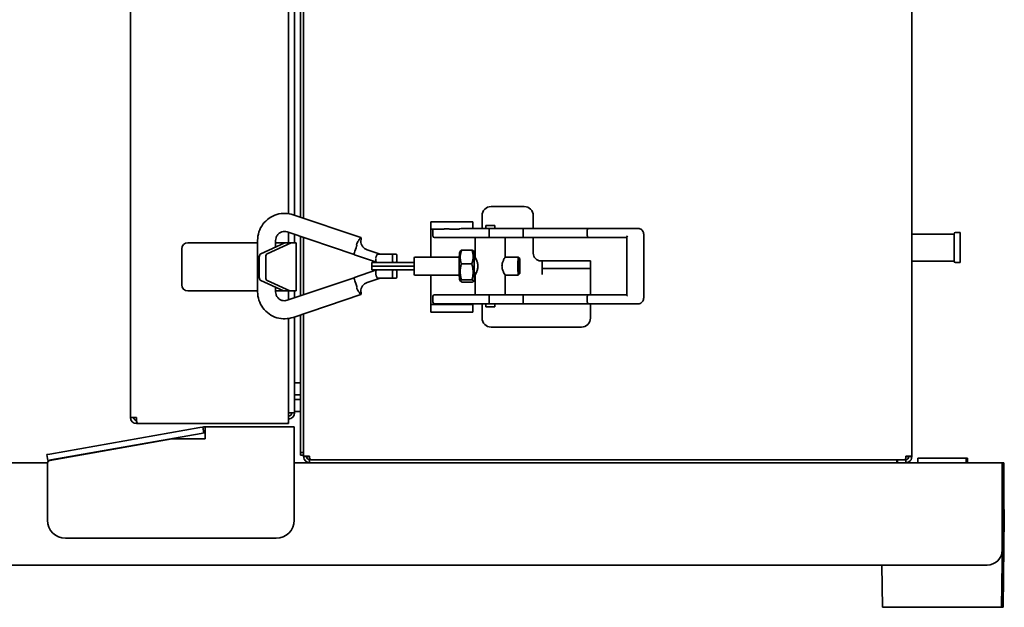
# Model space of a CAD drawing. Header units: millimetres. Extents: x 1093 to 1707, y 705 to 1275.
# Tile 2 of 3: x 1374 to 1701, y 706 to 901. Entities that reach past the tile are written whole.
import ezdxf

# ---------------------------------------------------------------- set-up
doc = ezdxf.new("R2010")
doc.units = ezdxf.units.MM
doc.header["$LTSCALE"] = 6.666667
doc.layers.add('Krawędzie widoczne(ISO)', color=7, linetype='Continuous', lineweight=35, true_color=0x262659)

msp = doc.modelspace()

# ---------------------------------------------------------------- linework, layer by layer
at = {"layer": 'Krawędzie widoczne(ISO)'}
for p, q in [((1670.09, 1231.72), (1670.09, 756)), ((1410.59, 768.86), (1410.59, 1227.86)), ((1463.09, 1152.72), (1463.09, 836.51)), ((1465.09, 1153.25), (1465.09, 835.97)), ((1467.09, 1153.93), (1467.09, 835.3)), ((1468.09, 834.96), (1468.09, 1154.26)), ((1530.34, 838.86), (1541.34, 838.86)), ((1464.57, 836.15), (1487.09, 828.57)), ((1510.34, 833.86), (1510.34, 831.36)), ((1510.34, 833.86), (1524.34, 833.86)), ((1524.34, 831.61), (1524.34, 833.86)), ((1527.34, 831.61), (1527.34, 835.86)), ((1544.34, 835.86), (1544.34, 831.61)), ((1510.34, 831.36), (1510.34, 828.86)), ((1513.69, 831.36), (1510.34, 831.36)), ((1511.05, 831.11), (1511.05, 829.11)), ((1519.31, 831.36), (1517.54, 831.36)), ((1529.57, 831.61), (1520.95, 831.61)), ((1528.55, 832.61), (1531.55, 832.61)), ((1528.55, 831.61), (1528.55, 832.61)), ((1540.97, 831.61), (1529.57, 831.61)), ((1529.69, 831.11), (1529.69, 829.11)), ((1531.55, 831.61), (1531.55, 832.61)), ((1562.45, 831.61), (1540.97, 831.61)), ((1541.05, 831.11), (1541.05, 829.11)), ((1562.31, 831.11), (1562.31, 829.11)), ((1576.71, 831.61), (1562.45, 831.61)), ((1579.24, 831.61), (1576.71, 831.61)), ((1452.8, 827.61), (1452.8, 810.61)), ((1458.8, 827.61), (1458.8, 825.46)), ((1462.65, 830.46), (1484.9, 822.98)), ((1463.09, 830.32), (1463.09, 826.86)), ((1465.09, 829.64), (1465.09, 826.86)), ((1467.09, 828.97), (1467.09, 809.26)), ((1468.09, 809.59), (1468.09, 828.63)), ((1510.34, 828.86), (1510.34, 822.11)), ((1517.96, 828.61), (1511.55, 828.61)), ((1517.96, 828.61), (1526.85, 828.61)), ((1525.05, 822.11), (1525.05, 828.61)), ((1526.85, 828.61), (1534.78, 828.61)), ((1534.78, 828.61), (1540.97, 828.61)), ((1535.05, 822.11), (1535.05, 828.61)), ((1540.97, 828.61), (1562.45, 828.61)), ((1544.34, 828.61), (1544.34, 823.36)), ((1562.45, 828.61), (1575.38, 828.61)), ((1575.38, 828.68), (1575.38, 809.55)), ((1581.03, 829.61), (1581.03, 808.61)), ((1684.09, 829.76), (1670.09, 829.76)), ((1684.09, 829.76), (1684.09, 820.76)), ((1684.59, 830.26), (1686.09, 830.26)), ((1686.09, 820.26), (1686.09, 830.26)), ((1427.59, 824.86), (1427.59, 812.86)), ((1429.59, 826.86), (1452.8, 826.86)), ((1453.86, 823.19), (1461.86, 826.86)), ((1463.98, 826.86), (1455.98, 823.19)), ((1458.8, 826.86), (1460.09, 826.86)), ((1460.09, 826.86), (1461.86, 826.86)), ((1461.86, 826.86), (1463.98, 826.86)), ((1463.98, 826.86), (1465.59, 826.86)), ((1465.59, 826.86), (1465.59, 810.86)), ((1485.14, 824.06), (1485.5, 825.19)), ((1493.55, 823.11), (1489.19, 824.55)), ((1519.85, 823.51), (1520.24, 824.19)), ((1520.59, 824.44), (1524, 824.44)), ((1524.86, 823.51), (1524.5, 824.13)), ((1453.37, 815.29), (1453.37, 822.24)), ((1455.5, 822.24), (1455.5, 815.29)), ((1484.9, 822.98), (1484.9, 822.98)), ((1492.25, 820.37), (1484.94, 822.89)), ((1497.79, 823.11), (1492.7, 823.11)), ((1497.59, 821.81), (1497.59, 821.66)), ((1497.79, 823.11), (1498.88, 823.11)), ((1499.07, 821.66), (1499.07, 821.81)), ((1519.77, 822.11), (1504.86, 822.11)), ((1525.05, 822.11), (1524.85, 822.11)), ((1539.35, 822.11), (1535.05, 822.11)), ((1539.85, 821.61), (1539.35, 822.11)), ((1547.34, 820.86), (1546.84, 820.86)), ((1547.34, 820.84), (1547.34, 820.86)), ((1547.34, 818.36), (1547.34, 820.84)), ((1547.34, 820.84), (1563.34, 820.84)), ((1563.34, 818.36), (1563.34, 820.84)), ((1484.94, 815.34), (1492.25, 817.86)), ((1490.75, 819.06), (1497.75, 819.06)), ((1494.9, 820.36), (1490.78, 820.36)), ((1490.78, 817.86), (1494.91, 817.86)), ((1494.9, 820.36), (1497.79, 820.36)), ((1497.79, 817.86), (1494.91, 817.86)), ((1504.78, 819.06), (1497.75, 819.06)), ((1497.79, 820.36), (1497.91, 820.36)), ((1497.79, 817.86), (1497.91, 817.86)), ((1497.91, 820.36), (1504.79, 820.36)), ((1504.79, 817.86), (1497.91, 817.86)), ((1520.5, 819.86), (1523.91, 819.86)), ((1547.34, 818.36), (1547.34, 816.36)), ((1547.34, 818.36), (1563.34, 818.36)), ((1563.34, 816.36), (1563.34, 818.36)), ((1684.09, 820.76), (1670.09, 820.76)), ((1684.59, 820.26), (1686.09, 820.26)), ((1461.44, 810.86), (1453.86, 814.34)), ((1455.98, 814.34), (1463.56, 810.86)), ((1462.65, 807.76), (1484.9, 815.25)), ((1489.19, 813.68), (1493.55, 815.11)), ((1497.79, 815.11), (1492.7, 815.11)), ((1497.59, 816.56), (1497.59, 816.41)), ((1497.79, 815.11), (1498.88, 815.11)), ((1499.07, 816.41), (1499.07, 816.56)), ((1519.77, 816.11), (1504.86, 816.11)), ((1510.34, 816.11), (1510.34, 808.86)), ((1519.85, 814.72), (1520.21, 814.1)), ((1520.56, 814.53), (1523.97, 814.53)), ((1524.86, 814.72), (1524.47, 814.04)), ((1525.05, 816.11), (1524.85, 816.11)), ((1525.05, 809.61), (1525.05, 816.12)), ((1539.35, 816.11), (1535.05, 816.11)), ((1535.05, 809.61), (1535.05, 816.11)), ((1539.85, 816.61), (1539.35, 816.11)), ((1563.34, 816.36), (1563.34, 809.61)), ((1458.8, 812.07), (1458.8, 810.61)), ((1485.5, 813.03), (1485.14, 814.17)), ((1520.71, 813.78), (1524.12, 813.78)), ((1452.8, 810.86), (1429.59, 810.86)), ((1460.09, 810.86), (1458.8, 810.86)), ((1460.09, 810.86), (1461.44, 810.86)), ((1463.56, 810.86), (1461.44, 810.86)), ((1463.09, 810.86), (1463.09, 807.91)), ((1463.98, 810.86), (1463.56, 810.86)), ((1463.98, 810.86), (1465.59, 810.86)), ((1464.57, 802.08), (1487.09, 809.65)), ((1465.09, 810.86), (1465.09, 808.58)), ((1510.34, 808.86), (1510.34, 806.36)), ((1511.05, 809.11), (1511.05, 807.11)), ((1511.55, 809.61), (1517.96, 809.61)), ((1526.85, 809.61), (1517.96, 809.61)), ((1526.85, 809.61), (1534.78, 809.61)), ((1529.69, 809.11), (1529.69, 807.11)), ((1540.97, 809.61), (1534.78, 809.61)), ((1562.45, 809.61), (1540.97, 809.61)), ((1541.05, 809.11), (1541.05, 807.11)), ((1562.31, 809.11), (1562.31, 807.11)), ((1575.38, 809.61), (1562.45, 809.61)), ((1510.34, 806.36), (1510.34, 803.86)), ((1510.34, 806.36), (1524.34, 806.36)), ((1517.96, 806.61), (1511.55, 806.61)), ((1517.96, 806.61), (1529.57, 806.61)), ((1524.34, 806.36), (1524.34, 806.61)), ((1524.34, 803.86), (1524.34, 806.36)), ((1527.34, 801.86), (1527.34, 806.61)), ((1528.55, 806.61), (1528.55, 805.61)), ((1531.55, 805.61), (1528.55, 805.61)), ((1529.57, 806.61), (1540.97, 806.61)), ((1531.55, 806.61), (1531.55, 805.61)), ((1540.97, 806.61), (1562.45, 806.61)), ((1562.45, 806.61), (1576.71, 806.61)), ((1563.34, 806.61), (1563.34, 801.86)), ((1576.71, 806.61), (1579.24, 806.61)), ((1463.09, 801.72), (1463.09, 767.66)), ((1465.09, 802.25), (1465.09, 770.36)), ((1467.09, 802.93), (1467.09, 757.71)), ((1468.09, 756), (1468.09, 803.26)), ((1524.34, 803.86), (1510.34, 803.86)), ((1560.34, 798.86), (1530.34, 798.86)), ((1465.09, 780.36), (1467.09, 780.36)), ((1465.09, 776.36), (1467.09, 776.36)), ((1465.09, 774.86), (1467.09, 774.86)), ((1412.59, 768.86), (1410.59, 768.86)), ((1412.59, 767.66), (1412.59, 768.86)), ((1463.09, 770.36), (1465.09, 770.36)), ((1467.09, 770.86), (1465.09, 770.86)), ((1383.78, 756.73), (1433.66, 765.53)), ((1412.59, 767.66), (1412.59, 766.86)), ((1413.39, 766.86), (1412.59, 766.86)), ((1462.29, 766.86), (1413.39, 766.86)), ((1433.66, 765.53), (1434.65, 765.7)), ((1434.99, 763.73), (1434.65, 765.7)), ((1435.34, 761.76), (1435.34, 765.76)), ((1435.34, 765.76), (1464.99, 765.76)), ((1463.09, 766.86), (1462.29, 766.86)), ((1463.09, 766.86), (1463.09, 767.66)), ((1464.99, 765.76), (1464.99, 761.76)), ((1434.01, 763.56), (1384.13, 754.76)), ((1434.99, 763.73), (1434.01, 763.56)), ((1383.82, 754.61), (1424.4, 761.76)), ((1424.4, 761.76), (1435.34, 761.76)), ((1464.99, 734.76), (1464.99, 761.76)), ((1382.8, 756.56), (1383.78, 756.73)), ((1382.8, 756.56), (1383.14, 754.59)), ((1467.09, 757.21), (1467.09, 757.71)), ((1467.09, 756.36), (1467.09, 757.21)), ((1468.09, 757.21), (1467.09, 757.21)), ((1467.09, 756.36), (1468.09, 756.36)), ((1468.09, 756), (1468.36, 756)), ((1468.09, 755.86), (1468.09, 756)), ((1469.09, 755.86), (1468.09, 755.86)), ((1468.36, 756), (1469.09, 756)), ((1469.09, 756), (1470.09, 756)), ((1469.09, 756), (1469.09, 755.86)), ((1470.09, 756), (1470.09, 755.36)), ((1668.09, 756), (1670.09, 756)), ((1668.09, 756), (1668.09, 755.36)), ((1669.09, 756), (1669.09, 755.86)), ((1670.09, 755.86), (1669.09, 755.86)), ((1670.09, 755.86), (1670.09, 756)), ((1200.09, 753.86), (1383.02, 753.86)), ((1382.99, 753.62), (1382.99, 734.76)), ((1384.13, 754.76), (1383.14, 754.59)), ((1464.99, 753.86), (1470.09, 753.86)), ((1470.09, 755.36), (1470.09, 753.86)), ((1665.09, 753.86), (1470.09, 753.86)), ((1470.59, 754.86), (1667.59, 754.86)), ((1665.09, 753.86), (1665.09, 754.86)), ((1665.29, 753.86), (1665.09, 753.86)), ((1665.29, 754.86), (1665.29, 753.86)), ((1665.79, 753.86), (1665.29, 753.86)), ((1665.79, 753.86), (1667.59, 753.86)), ((1667.59, 754.86), (1668.09, 754.86)), ((1668.09, 753.86), (1667.59, 753.86)), ((1668.09, 754.86), (1668.09, 755.36)), ((1668.09, 753.86), (1668.09, 754.86)), ((1668.09, 753.86), (1700.09, 753.86)), ((1672.09, 755.36), (1688.09, 755.36)), ((1672.09, 755.36), (1672.09, 753.86)), ((1688.09, 755.36), (1688.59, 755.36)), ((1688.09, 755.36), (1688.09, 753.86)), ((1688.59, 755.36), (1688.59, 753.86)), ((1700.09, 747.86), (1700.09, 753.86)), ((1700.09, 753.86), (1700.59, 753.86)), ((1700.59, 747.86), (1700.59, 753.86)), ((1700.09, 747.86), (1700.09, 724.86)), ((1700.59, 747.86), (1700.59, 724.86)), ((1699.89, 705.86), (1700.29, 735.86)), ((1700.09, 738.36), (1700.29, 738.36)), ((1700.29, 735.86), (1700.29, 738.36)), ((1700.39, 705.86), (1700.79, 735.86)), ((1700.59, 738.36), (1700.79, 738.36)), ((1700.79, 735.86), (1700.79, 738.36)), ((1388.99, 728.76), (1458.99, 728.76)), ((1695.09, 719.86), (1205.09, 719.86)), ((1660.29, 705.86), (1660.11, 719.86)), ((1699.89, 705.86), (1660.29, 705.86)), ((1700.39, 705.86), (1699.89, 705.86))]:
    msp.add_line(p, q, dxfattribs=at)
for centre, radius, start, end in [((1530.34, 835.86), 3, 90, 180), ((1541.34, 835.86), 3, 0, 90), ((1511.55, 831.11), 0.5, 150.3573, 180), ((1511.55, 829.11), 0.5, 180, 270), ((1684.59, 829.76), 0.5, 90, 180), ((1429.59, 824.86), 2, 90, 180), ((1546.84, 823.36), 2.5, 180, 270), ((1684.59, 820.76), 0.5, 180, 270), ((1429.59, 812.86), 2, 180, 270), ((1511.55, 809.11), 0.5, 90, 180), ((1511.55, 807.11), 0.5, 180, 270), ((1530.34, 801.86), 3, 180, 270), ((1560.34, 801.86), 3, 270, 0), ((1412.59, 768.86), 2, 180, 270), ((1412.59, 768.86), 1, 180, 270), ((1463.09, 770.36), 2, 270, 0), ((1463.09, 770.36), 1, 270, 0), ((1413.39, 767.66), 0.8, 180, 270), ((1435.34, 761.76), 4, 90, 100), ((1462.29, 767.66), 0.8, 270, 0), ((1435.34, 761.76), 2, 90, 100), ((1470.09, 755.86), 2, 180, 270), ((1470.09, 755.86), 1, 180, 270), ((1668.09, 755.86), 1, 270, 0), ((1668.09, 755.86), 2, 300, 0), ((1383.99, 753.62), 1, 100, 180), ((1470.59, 755.36), 0.5, 180, 270), ((1667.59, 755.36), 0.5, 270, 0), ((1668.09, 755.86), 2, 270, 300), ((1388.99, 734.76), 6, 180, 270), ((1458.99, 734.76), 6, 270, 0), ((1695.09, 724.86), 5, 270, 0), ((1695.59, 724.86), 5, 334.8225, 0)]:
    msp.add_arc(centre, radius, start, end, dxfattribs=at)
for centre, major_axis, ratio, start_param, end_param in [((1529.57, 831.11), (0, 0.5), 0.243961, 4.712389, 6.283185), ((1540.97, 831.11), (0, -0.5), 0.159926, 1.570796, 3.141593), ((1562.45, 831.11), (0, -0.5), 0.273561, 3.141593, 4.712389), ((1486.13, 825.73), (0.96, 2.84), 0.14016, 5.919155, 6.74143), ((1529.57, 829.11), (0, -0.5), 0.243961, 0, 1.570796), ((1540.97, 829.11), (0, 0.5), 0.159926, 3.141593, 4.712389), ((1562.45, 829.11), (0, 0.5), 0.273561, 1.570796, 3.141593), ((1575.88, 829.11), (-0.483, -0.483), 0.270961, 4.976996, 6.018578), ((1485.35, 824.12), (-0.41, -1.23), 0.14164, 4.808052, 6.282201), ((1454.08, 822.24), (0, 1), 0.707107, 0.314159, 1.570796), ((1456.2, 822.24), (0, 1), 0.707107, 0.314159, 1.570796), ((1492.48, 821.66), (-0.22, -1.3), 0.289049, 4.760712, 6.283473), ((1492.51, 821.81), (-0.22, -1.3), 0.289049, 3.189916, 4.760712), ((1497.79, 821.81), (0, 1.3), 0.149451, 0, 1.570796), ((1497.79, 821.66), (0, 1.3), 0.149451, 1.570796, 3.141593), ((1498.88, 821.81), (0, -1.3), 0.149451, 1.570796, 3.141593), ((1498.88, 821.66), (0, -1.3), 0.149451, 0, 1.570796), ((1504.86, 819.11), (0, 3), 0.026177, 0, 1.58103), ((1519.86, 819.11), (0, -4.4), 0.026177, 3.186964, 6.237814), ((1524.85, 819.11), (0, 4.4), 0.026177, 5.462634, 10.245329), ((1524.85, 819.11), (0, 3), 0.026177, 0, 3.141593), ((1539.35, 819.11), (0, 3), 0.026177, 6.256996, 9.450967), ((1490.78, 819.06), (0, 1.3), 0.026177, 0, 1.570796), ((1490.78, 819.16), (0, -1.3), 0.026177, 4.789388, 6.283185), ((1492.48, 816.56), (-0.22, 1.3), 0.289049, 6.282898, 7.805658), ((1488.5, 821.66), (3.78, -1.3), 0.015802, 6.189172, 6.237208), ((1488.5, 816.56), (3.78, 1.3), 0.015802, 0.045977, 0.094014), ((1497.79, 816.56), (0, 1.3), 0.149451, 0, 1.570796), ((1498.88, 816.56), (0, -1.3), 0.149451, 1.570796, 3.141593), ((1504.86, 819.11), (0, -3), 0.026177, 4.731056, 6.283185), ((1454.08, 815.29), (0, -1), 0.707107, 4.712389, 5.969026), ((1456.2, 815.29), (0, -1), 0.707107, 4.712389, 5.969026), ((1485.35, 814.11), (0.41, -1.23), 0.14164, 3.142577, 4.616726), ((1492.51, 816.41), (-0.22, 1.3), 0.289049, 1.522473, 3.093269), ((1497.79, 816.41), (0, 1.3), 0.149451, 1.570796, 3.141593), ((1498.88, 816.41), (0, -1.3), 0.149451, 0, 1.570796), ((1488.1, 809.24), (2.82, -5.72), 0.145337, 3.918775, 4.066906), ((1486.13, 812.5), (0.96, -2.84), 0.14016, 5.82494, 6.647216), ((1529.57, 809.11), (0, 0.5), 0.243961, 4.712389, 6.283185), ((1540.97, 809.11), (0, -0.5), 0.159926, 1.570796, 3.141593), ((1562.45, 809.11), (0, -0.5), 0.273561, 3.141593, 4.712389), ((1575.88, 809.11), (0.483, -0.483), 0.270961, 3.4062, 4.447782), ((1529.57, 807.11), (0, -0.5), 0.243961, 0, 1.570796), ((1540.97, 807.11), (0, 0.5), 0.159926, 3.141593, 4.712389), ((1562.45, 807.11), (0, 0.5), 0.273561, 1.570796, 3.141593)]:
    msp.add_ellipse(centre, major_axis=major_axis, ratio=ratio, start_param=start_param, end_param=end_param, dxfattribs=at)
msp.add_ellipse((1539.85, 819.11), major_axis=(0, -2.5), ratio=0.026177, dxfattribs=at)
for points, knots in [([(1452.8, 827.61), (1452.8, 828.58), (1452.96, 829.54), (1453.56, 831.36), (1454.01, 832.23), (1455.15, 833.77), (1455.85, 834.45), (1457.41, 835.55), (1458.28, 835.97), (1460.11, 836.51), (1461.06, 836.64), (1462.88, 836.58), (1463.75, 836.43), (1464.57, 836.15)], [4.712389, 4.712389, 4.712389, 4.712389, 5.034335, 5.034335, 5.355901, 5.355901, 5.676469, 5.676469, 5.995804, 5.995804, 6.31416, 6.31416, 6.604326, 6.604326, 6.604326, 6.604326]), ([(1458.8, 827.61), (1458.8, 827.93), (1458.85, 828.24), (1459.04, 828.84), (1459.18, 829.12), (1459.55, 829.63), (1459.77, 829.86), (1460.27, 830.23), (1460.56, 830.38), (1461.16, 830.57), (1461.48, 830.62), (1462.09, 830.61), (1462.38, 830.56), (1462.65, 830.46)], [4.712389, 4.712389, 4.712389, 4.712389, 5.022678, 5.022678, 5.334608, 5.334608, 5.651127, 5.651127, 5.97402, 5.97402, 6.302718, 6.302718, 6.604326, 6.604326, 6.604326, 6.604326]), ([(1513.69, 831.36), (1514.01, 831.4), (1514.34, 831.41), (1514.84, 831.43), (1515, 831.43), (1515.25, 831.44), (1515.35, 831.44), (1515.54, 831.44), (1515.63, 831.44), (1515.83, 831.44), (1515.94, 831.44), (1516.25, 831.43), (1516.46, 831.43), (1516.96, 831.4), (1517.25, 831.39), (1517.54, 831.36)], [0, 0, 0, 0, 0.111595, 0.111595, 0.1597864, 0.1597864, 0.1901539, 0.1901539, 0.2173884, 0.2173884, 0.2509966, 0.2509966, 0.311954, 0.311954, 0.3984788, 0.3984788, 0.3984788, 0.3984788]), ([(1519.31, 831.36), (1519.49, 831.4), (1519.68, 831.44), (1520.24, 831.55), (1520.61, 831.61), (1520.95, 831.61)], [0.0798051, 0.0798051, 0.0798051, 0.0798051, 0.1355094, 0.1355094, 0.252995, 0.252995, 0.252995, 0.252995]), ([(1579.24, 831.61), (1579.42, 831.61), (1579.61, 831.58), (1579.96, 831.45), (1580.13, 831.36), (1580.44, 831.12), (1580.57, 830.97), (1580.79, 830.64), (1580.88, 830.45), (1581, 830.07), (1581.03, 829.87), (1581.03, 829.65), (1581.03, 829.63), (1581.03, 829.61)], [0, 0, 0, 0, 0.297925, 0.297925, 0.601172, 0.601172, 0.915331, 0.915331, 1.22949, 1.22949, 1.54365, 1.54365, 1.570796, 1.570796, 1.570796, 1.570796]), ([(1485.73, 826), (1485.72, 826.03), (1485.71, 826.07), (1485.7, 826.15), (1485.69, 826.19), (1485.7, 826.38), (1485.75, 826.52), (1485.88, 826.83), (1486, 827.03), (1486.24, 827.4), (1486.35, 827.55), (1486.54, 827.83), (1486.62, 827.96), (1486.66, 828.06)], [0.0000044, 0.0000044, 0.0000044, 0.0000044, 0.0108789, 0.0108789, 0.0239947, 0.0239947, 0.0685591, 0.0685591, 0.1406937, 0.1406937, 0.2009412, 0.2009412, 0.2602428, 0.2602428, 0.2602428, 0.2602428]), ([(1486.82, 828.34), (1486.8, 828.31), (1486.78, 828.29), (1486.73, 828.2), (1486.69, 828.14), (1486.66, 828.06)], [-1.16734379, -1.16734379, -1.16734379, -1.16734379, -1.14769822, -1.14769822, -1.11020798, -1.11020798, -1.11020798, -1.11020798]), ([(1487.16, 827.94), (1487.1, 827.63), (1487.09, 827.31), (1487.18, 826.68), (1487.27, 826.37), (1487.55, 825.81), (1487.73, 825.55), (1488.17, 825.1), (1488.43, 824.9), (1488.87, 824.67), (1489.03, 824.6), (1489.19, 824.55)], [0, 0, 0, 0, 0.0942495, 0.0942495, 0.1889999, 0.1889999, 0.2817659, 0.2817659, 0.377922, 0.377922, 0.4295794, 0.4295794, 0.4295794, 0.4295794]), ([(1487.17, 828.06), (1487.17, 828.14), (1487.17, 828.2), (1487.17, 828.29), (1487.17, 828.31), (1487.17, 828.34)], [-1.4651699, -1.4651699, -1.4651699, -1.4651699, -1.42767966, -1.42767966, -1.40803409, -1.40803409, -1.40803409, -1.40803409]), ([(1485.73, 826), (1485.74, 825.98), (1485.74, 825.96), (1485.74, 825.91), (1485.74, 825.9), (1485.74, 825.89), (1485.74, 825.88), (1485.73, 825.87), (1485.73, 825.87), (1485.73, 825.86), (1485.73, 825.86), (1485.72, 825.84), (1485.72, 825.82), (1485.69, 825.74), (1485.67, 825.68), (1485.62, 825.56), (1485.6, 825.48), (1485.55, 825.34), (1485.53, 825.27), (1485.5, 825.19)], [0.0000003, 0.0000003, 0.0000003, 0.0000003, 0.0066874, 0.0066874, 0.0127748, 0.0127748, 0.0157187, 0.0157187, 0.0174914, 0.0174914, 0.0199328, 0.0199328, 0.0312289, 0.0312289, 0.0605284, 0.0605284, 0.0962164, 0.0962164, 0.1320285, 0.1320285, 0.1320285, 0.1320285]), ([(1484.9, 822.98), (1484.9, 822.98), (1484.9, 822.98), (1484.9, 822.99), (1484.9, 823.01), (1484.88, 823.04), (1484.87, 823.06), (1484.87, 823.07)], [0.01805211, 0.01805211, 0.01805211, 0.01805211, 0.02445655, 0.02445655, 0.05251203, 0.05251203, 0.06995354, 0.06995354, 0.06995354, 0.06995354]), ([(1525.05, 822.11), (1525.05, 822.09), (1525.09, 822.02), (1525.24, 821.72), (1525.36, 821.49), (1525.59, 820.97), (1525.72, 820.64), (1525.92, 819.91), (1525.98, 819.5), (1525.98, 819.11)], [1.4120143, 1.4120143, 1.4120143, 1.4120143, 1.5151964, 1.5151964, 1.6314016, 1.6314016, 1.7483615, 1.7483615, 1.8653214, 1.8653214, 1.8653214, 1.8653214]), ([(1533.97, 819.11), (1533.97, 819.5), (1534.04, 819.91), (1534.25, 820.64), (1534.39, 820.97), (1534.65, 821.49), (1534.79, 821.72), (1534.98, 822.03), (1535.04, 822.11), (1535.05, 822.11)], [0, 0, 0, 0, 0.1169599, 0.1169599, 0.2339198, 0.2339198, 0.3501251, 0.3501251, 0.4663304, 0.4663304, 0.4663304, 0.4663304]), ([(1525.98, 819.11), (1525.98, 818.72), (1525.92, 818.32), (1525.72, 817.58), (1525.59, 817.25), (1525.36, 816.73), (1525.24, 816.5), (1525.09, 816.21), (1525.05, 816.13), (1525.05, 816.12)], [0, 0, 0, 0, 0.1169599, 0.1169599, 0.2339198, 0.2339198, 0.3501251, 0.3501251, 0.4533071, 0.4533071, 0.4533071, 0.4533071]), ([(1535.05, 816.11), (1535.04, 816.11), (1534.98, 816.19), (1534.79, 816.5), (1534.65, 816.73), (1534.39, 817.25), (1534.25, 817.58), (1534.04, 818.32), (1533.97, 818.72), (1533.97, 819.11)], [1.3989911, 1.3989911, 1.3989911, 1.3989911, 1.5151964, 1.5151964, 1.6314016, 1.6314016, 1.7483615, 1.7483615, 1.8653214, 1.8653214, 1.8653214, 1.8653214]), ([(1485.73, 812.23), (1485.72, 812.19), (1485.71, 812.14), (1485.7, 812.04), (1485.7, 811.98), (1485.73, 811.78), (1485.79, 811.62), (1485.96, 811.28), (1486.07, 811.09), (1486.3, 810.74), (1486.41, 810.59), (1486.5, 810.45)], [-0.2511919, -0.2511919, -0.2511919, -0.2511919, -0.2322834, -0.2322834, -0.2062879, -0.2062879, -0.1417765, -0.1417765, -0.0654252, -0.0654252, -0.0000197, -0.0000197, -0.0000197, -0.0000197]), ([(1485.73, 812.23), (1485.74, 812.23), (1485.74, 812.24), (1485.74, 812.24), (1485.74, 812.25), (1485.74, 812.27), (1485.75, 812.28), (1485.75, 812.29), (1485.75, 812.31), (1485.75, 812.32), (1485.75, 812.33), (1485.74, 812.34), (1485.74, 812.35)], [-0.01252097, -0.01252097, -0.01252097, -0.01252097, -0.01098665, -0.01098665, -0.01098665, -0.00729755, -0.00729755, -0.00729755, -0.00317254, -0.00317254, -0.00317254, 0.00054704, 0.00054704, 0.00054704, 0.00054704]), ([(1489.19, 813.68), (1488.89, 813.58), (1488.6, 813.43), (1488.09, 813.06), (1487.86, 812.82), (1487.47, 812.29), (1487.32, 811.99), (1487.14, 811.38), (1487.1, 811.06), (1487.11, 810.6), (1487.13, 810.44), (1487.16, 810.29)], [0, 0, 0, 0, 0.0944757, 0.0944757, 0.1910602, 0.1910602, 0.2903314, 0.2903314, 0.3830584, 0.3830584, 0.4295203, 0.4295203, 0.4295203, 0.4295203]), ([(1452.8, 810.61), (1452.8, 809.65), (1452.96, 808.69), (1453.56, 806.86), (1454.01, 806), (1455.15, 804.46), (1455.85, 803.78), (1457.41, 802.68), (1458.28, 802.26), (1460.11, 801.71), (1461.06, 801.59), (1462.88, 801.65), (1463.75, 801.8), (1464.57, 802.08)], [1.570796, 1.570796, 1.570796, 1.570796, 1.892742, 1.892742, 2.214308, 2.214308, 2.534877, 2.534877, 2.854211, 2.854211, 3.172567, 3.172567, 3.462733, 3.462733, 3.462733, 3.462733]), ([(1458.8, 810.61), (1458.8, 810.3), (1458.85, 809.99), (1459.04, 809.39), (1459.18, 809.11), (1459.55, 808.6), (1459.77, 808.37), (1460.27, 807.99), (1460.56, 807.85), (1461.16, 807.65), (1461.48, 807.61), (1462.09, 807.62), (1462.38, 807.67), (1462.65, 807.76)], [1.570796, 1.570796, 1.570796, 1.570796, 1.881085, 1.881085, 2.193015, 2.193015, 2.509534, 2.509534, 2.832427, 2.832427, 3.161125, 3.161125, 3.462733, 3.462733, 3.462733, 3.462733]), ([(1486.5, 810.45), (1486.53, 810.4), (1486.56, 810.35), (1486.62, 810.25), (1486.64, 810.21), (1486.66, 810.16)], [-0.04847833, -0.04847833, -0.04847833, -0.04847833, -0.02384867, -0.02384867, 0, 0, 0, 0]), ([(1486.66, 810.16), (1486.69, 810.09), (1486.73, 810.03), (1486.78, 809.94), (1486.8, 809.91), (1486.82, 809.89)], [-0.17748096, -0.17748096, -0.17748096, -0.17748096, -0.13999072, -0.13999072, -0.12034515, -0.12034515, -0.12034515, -0.12034515]), ([(1487.17, 809.89), (1487.17, 809.91), (1487.17, 809.94), (1487.17, 810.03), (1487.17, 810.09), (1487.17, 810.16)], [0.12034515, 0.12034515, 0.12034515, 0.12034515, 0.13999072, 0.13999072, 0.17748096, 0.17748096, 0.17748096, 0.17748096]), ([(1581.03, 808.61), (1581.03, 808.41), (1581.01, 808.21), (1580.9, 807.82), (1580.82, 807.64), (1580.6, 807.3), (1580.47, 807.14), (1580.17, 806.89), (1580, 806.79), (1579.64, 806.65), (1579.45, 806.62), (1579.25, 806.61), (1579.25, 806.61), (1579.24, 806.61)], [1.570796, 1.570796, 1.570796, 1.570796, 1.884956, 1.884956, 2.199115, 2.199115, 2.513274, 2.513274, 2.827433, 2.827433, 3.131232, 3.131232, 3.141593, 3.141593, 3.141593, 3.141593]), ([(1469.09, 756), (1469.09, 755.99), (1469.12, 755.98), (1469.22, 755.96), (1469.29, 755.94), (1469.48, 755.92), (1469.59, 755.91), (1469.83, 755.88), (1469.96, 755.87), (1470.09, 755.86)], [-0.1582193, -0.1582193, -0.1582193, -0.1582193, -0.1185359, -0.1185359, -0.079111, -0.079111, -0.0396208, -0.0396208, 0, 0, 0, 0]), ([(1470.09, 755.86), (1470.02, 755.86), (1469.94, 755.87), (1469.79, 755.87), (1469.72, 755.88), (1469.58, 755.88), (1469.5, 755.89), (1469.36, 755.89), (1469.29, 755.9), (1469.18, 755.9), (1469.14, 755.91), (1469.09, 755.91)], [0, 0, 0, 0, 0.0712088, 0.0712088, 0.1424153, 0.1424153, 0.2136195, 0.2136195, 0.2848218, 0.2848218, 0.3333334, 0.3333334, 0.3333334, 0.3333334]), ([(1669.09, 756), (1669.09, 755.99), (1669.07, 755.98), (1668.96, 755.96), (1668.89, 755.94), (1668.71, 755.92), (1668.6, 755.91), (1668.35, 755.88), (1668.22, 755.87), (1668.09, 755.86)], [-0.1582193, -0.1582193, -0.1582193, -0.1582193, -0.1185359, -0.1185359, -0.079111, -0.079111, -0.0396208, -0.0396208, 0, 0, 0, 0]), ([(1668.09, 755.86), (1668.17, 755.86), (1668.24, 755.87), (1668.39, 755.87), (1668.46, 755.88), (1668.61, 755.88), (1668.68, 755.89), (1668.82, 755.89), (1668.89, 755.9), (1669, 755.9), (1669.05, 755.91), (1669.09, 755.91)], [0, 0, 0, 0, 0.0711993, 0.0711993, 0.1424098, 0.1424098, 0.2136114, 0.2136114, 0.2848188, 0.2848188, 0.3333333, 0.3333333, 0.3333333, 0.3333333])]:
    msp.add_open_spline(points, degree=3, knots=knots, dxfattribs=at)
for points in [[(1487.16, 827.94), (1487.16, 827.98), (1487.17, 828.02), (1487.17, 828.06)], [(1504.78, 819.06), (1504.78, 819.07), (1504.78, 819.08), (1504.78, 819.08)], [(1504.78, 819.06), (1504.78, 819.06), (1504.78, 819.06), (1504.78, 819.06)], [(1484.87, 815.16), (1484.89, 815.19), (1484.9, 815.23), (1484.9, 815.24)], [(1487.16, 810.29), (1487.16, 810.25), (1487.17, 810.2), (1487.17, 810.16)]]:
    msp.add_open_spline(points, degree=3, dxfattribs=at)
for points, weights in [([(1520.59, 824.44), (1519.71, 822.15), (1520.5, 819.86)], [1, 1.15470053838, 1]), ([(1520.24, 824.19), (1520.31, 824.31), (1520.59, 824.44)], [1.06907129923, 1.05204452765, 1]), ([(1523.91, 819.86), (1524.79, 822.15), (1524, 824.44)], [1, 1.15470053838, 1]), ([(1524, 824.44), (1524.42, 824.27), (1524.5, 824.13)], [1, 1.06519933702, 1.07544148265]), ([(1520.5, 819.86), (1519.7, 817.19), (1520.56, 814.53)], [1, 1.15470053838, 1]), ([(1523.97, 814.53), (1524.77, 817.19), (1523.91, 819.86)], [1, 1.15470053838, 1]), ([(1520.56, 814.53), (1519.8, 814.16), (1520.71, 813.78)], [1, 1.15470053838, 1]), ([(1524.12, 813.78), (1524.88, 814.16), (1523.97, 814.53)], [1, 1.15470053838, 1])]:
    msp.add_rational_spline(points, weights, degree=2, dxfattribs=at)

doc.saveas('drawing.dxf')
